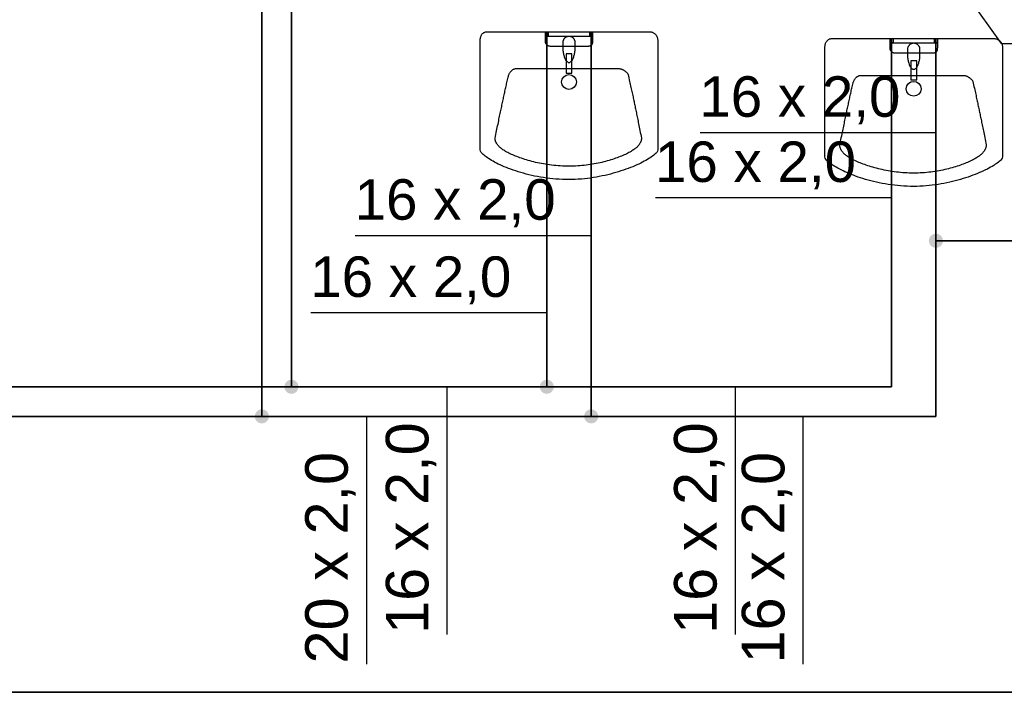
# Model space of a CAD drawing. Extents: x -69357 to 44456, y -75057 to 4617.
# Tile 21 of 23: x 39028 to 42357, y -43280 to -41006. Entities that reach past the tile are written whole.
import ezdxf
from ezdxf.lldxf.tags import DXFTag

# ---------------------------------------------------------------- set-up
doc = ezdxf.new("R2010")
doc.units = 0
doc.layers.add('IS_Ciepła_woda', color=1, linetype='DASHDOT', lineweight=35)
doc.layers.add('IS_Zimna_woda', color=5, linetype='SOLID', lineweight=35)
doc.layers.add('IS_Odbiorniki', color=18, linetype='SOLID')
doc.layers.add('IS_Opisy_działek_Wodociag', color=18, linetype='SOLID')
doc.styles.get("Standard").update_dxf_attribs({"font": 'arial.ttf'})
tags = doc.linetypes.add('DASHDOT', pattern=[20, 10, -5, 0, -5]).pattern_tags.tags
tags[10:11] = [DXFTag(74, 4), DXFTag(75, 0), DXFTag(340, '0'), DXFTag(46, 0.0), DXFTag(50, 0.0), DXFTag(44, 0.0), DXFTag(45, 0.0)]
tags[8:9] = [DXFTag(74, 4), DXFTag(75, 0), DXFTag(340, '0'), DXFTag(46, 0.0), DXFTag(50, 0.0), DXFTag(44, 0.0), DXFTag(45, 0.0)]
tags[6:7] = [DXFTag(74, 4), DXFTag(75, 0), DXFTag(340, '0'), DXFTag(46, 0.0), DXFTag(50, 0.0), DXFTag(44, 0.0), DXFTag(45, 0.0)]
tags[4:5] = [DXFTag(74, 4), DXFTag(75, 0), DXFTag(340, '0'), DXFTag(46, 0.0), DXFTag(50, 0.0), DXFTag(44, 0.0), DXFTag(45, 0.0)]
tags = doc.linetypes.add('SOLID', pattern=[10, 10, 0]).pattern_tags.tags
tags[6:7] = [DXFTag(74, 4), DXFTag(75, 0), DXFTag(340, '0'), DXFTag(46, 0.0), DXFTag(50, 0.0), DXFTag(44, 0.0), DXFTag(45, 0.0)]
tags[4:5] = [DXFTag(74, 4), DXFTag(75, 0), DXFTag(340, '0'), DXFTag(46, 0.0), DXFTag(50, 0.0), DXFTag(44, 0.0), DXFTag(45, 0.0)]

msp = doc.modelspace()

# ---------------------------------------------------------------- hatches: boundary and pattern name
at = {"layer": 'IS_Opisy_działek_Wodociag'}
h = msp.add_hatch(color=5, dxfattribs=at)
edge = h.paths.add_edge_path()
edge.add_arc((42125.4, -41753.8), 24, 0, 360)
h = msp.add_hatch(color=1, dxfattribs=at)
edge = h.paths.add_edge_path()
edge.add_arc((39946.5, -42247.5), 24, 0, 360)
h = msp.add_hatch(color=1, dxfattribs=at)
edge = h.paths.add_edge_path()
edge.add_arc((40809.9, -42247.5), 24, 0, 360)
h = msp.add_hatch(color=5, dxfattribs=at)
edge = h.paths.add_edge_path()
edge.add_arc((39846.5, -42347.5), 24, 0, 360)
h = msp.add_hatch(color=5, dxfattribs=at)
edge = h.paths.add_edge_path()
edge.add_arc((40959.9, -42347.5), 24, 0, 360)

# ---------------------------------------------------------------- linework, layer by layer
at = {"layer": 'IS_Ciepła_woda', "ltscale": 10}
for p, q in [((39946.5, -42247.5), (39946.5, -40303.5)), ((40809.9, -41046.9), (40809.9, -42247.5)), ((41975.4, -42247.5), (41975.4, -41070)), ((37173.8, -42247.5), (39946.5, -42247.5)), ((39946.5, -42247.5), (40809.9, -42247.5)), ((40809.9, -42247.5), (41975.4, -42247.5))]:
    msp.add_line(p, q, dxfattribs=at)
at = {"layer": 'IS_Odbiorniki', "ltscale": 10}
for p, q in [((40804.9, -41061.9), (40804.9, -41046.9)), ((40804.9, -41046.9), (40814.9, -41046.9)), ((40814.9, -41046.9), (40814.9, -41061.9)), ((40954.9, -41061.9), (40954.9, -41046.9)), ((40954.9, -41046.9), (40964.9, -41046.9)), ((40964.9, -41046.9), (40964.9, -41061.9)), ((40814.9, -41061.9), (40804.9, -41061.9)), ((40804.9, -41061.9), (40804.9, -41061.9)), ((40964.9, -41061.9), (40954.9, -41061.9)), ((40954.9, -41061.9), (40954.9, -41061.9)), ((41970.4, -41085), (41970.4, -41070)), ((41970.4, -41070), (41980.4, -41070)), ((41980.4, -41070), (41980.4, -41085)), ((42120.4, -41085), (42120.4, -41070)), ((42120.4, -41070), (42130.4, -41070)), ((42130.4, -41070), (42130.4, -41085)), ((41980.4, -41085), (41970.4, -41085)), ((41970.4, -41085), (41970.4, -41085)), ((42130.4, -41085), (42120.4, -41085)), ((42120.4, -41085), (42120.4, -41085)), ((40894.9, -41121.9), (40874.9, -41121.9)), ((40874.9, -41121.9), (40874.9, -41186.9)), ((40894.9, -41186.9), (40894.9, -41121.9)), ((42060.4, -41145), (42040.4, -41145)), ((42040.4, -41145), (42040.4, -41210)), ((42060.4, -41210), (42060.4, -41145)), ((40874.9, -41186.9), (40894.9, -41186.9)), ((40874.9, -41186.9), (40874.9, -41186.9)), ((42040.4, -41210), (42060.4, -41210)), ((42040.4, -41210), (42040.4, -41210))]:
    msp.add_line(p, q, dxfattribs=at)
for centre in [(40884.9, -41216.9), (42050.4, -41240)]:
    msp.add_ellipse(centre, major_axis=(25, 0), ratio=1, dxfattribs=at)
for points, knots in [([(40584.9, -41076.9), (40584.9, -41075.1), (40585, -41071.8), (40585.7, -41067.1), (40586.9, -41062.8), (40588.5, -41059.1), (40590.5, -41055.8), (40592.9, -41053), (40595.7, -41050.8), (40598.8, -41049), (40602.3, -41047.8), (40606, -41047), (40608.6, -41046.9), (40609.9, -41046.9)], [0, 0, 0, 0, 5.212334, 9.977407, 14.351203, 18.398421, 22.192846, 25.816141, 29.3545, 32.893434, 36.512099, 40.278977, 44.24991, 44.24991, 44.24991, 44.24991]), ([(40609.9, -41046.9), (40629.2, -41046.9), (40665, -41046.9), (40715.4, -41046.9), (40759.8, -41046.9), (40800.3, -41046.9), (40839.1, -41046.9), (40878.4, -41046.9), (40920.5, -41046.9), (40967.4, -41046.9), (41021.4, -41046.9), (41084.7, -41046.9), (41130.2, -41046.9), (41154.9, -41046.9)], [0, 0, 0, 0, 57.885049, 107.543201, 151.160781, 190.924117, 229.019534, 267.633358, 308.951916, 355.161533, 408.448535, 470.999249, 545, 545, 545, 545]), ([(41154.9, -41046.9), (41156.3, -41046.9), (41159, -41047), (41163, -41047.8), (41166.9, -41049), (41170.6, -41050.8), (41174, -41053), (41177.1, -41055.7), (41179.8, -41059), (41182, -41062.8), (41183.6, -41067), (41184.7, -41071.8), (41184.9, -41075.1), (41184.9, -41076.9)], [0, 0, 0, 0, 4.087166, 8.167553, 12.237717, 16.300948, 20.370676, 24.473659, 28.652462, 32.966514, 37.491164, 42.314658, 47.533744, 47.533744, 47.533744, 47.533744]), ([(40584.9, -41446.9), (40584.9, -41430.9), (40584.9, -41400.6), (40584.9, -41357.4), (40584.9, -41318.3), (40584.9, -41282.7), (40584.9, -41249.9), (40584.9, -41219.3), (40584.9, -41190.3), (40584.9, -41162.1), (40584.9, -41134.1), (40584.9, -41105.8), (40584.9, -41086.6), (40584.9, -41076.9)], [0, 0, 0, 0, 47.836213, 90.871525, 129.759579, 165.15402, 197.70849, 228.076634, 256.912096, 284.86852, 312.599549, 340.758828, 370, 370, 370, 370]), ([(40804.9, -41076.9), (40804.9, -41076), (40804.9, -41074.4), (40804.9, -41072), (40804.9, -41069.9), (40804.9, -41068), (40804.9, -41066.4), (40804.9, -41065.1), (40804.9, -41063.9), (40804.9, -41063.1), (40804.9, -41062.5), (40804.9, -41062.1), (40804.9, -41061.9), (40804.9, -41061.9)], [0, 0, 0, 0, 2.603306, 4.958678, 7.066116, 8.92562, 10.53719, 11.900826, 13.016529, 13.884298, 14.504132, 14.876033, 15, 15, 15, 15]), ([(40804.9, -41061.9), (40808.5, -41061.9), (40816.5, -41061.9), (40829.4, -41061.9), (40844, -41061.9), (40859.9, -41061.9), (40876.5, -41061.9), (40893.3, -41061.9), (40909.9, -41061.9), (40925.8, -41061.9), (40940.4, -41061.9), (40953.3, -41061.9), (40961.3, -41061.9), (40964.9, -41061.9)], [0, 0, 0, 0, 10.826446, 23.884298, 38.677686, 54.710744, 71.487603, 88.512397, 105.289256, 121.322314, 136.115702, 149.173554, 160, 160, 160, 160]), ([(40824.9, -41096.9), (40824, -41096.9), (40822.2, -41096.8), (40819.5, -41096.4), (40816.9, -41095.7), (40814.4, -41094.7), (40812.2, -41093.4), (40810.1, -41091.6), (40808.3, -41089.5), (40806.8, -41087), (40805.7, -41084), (40805, -41080.6), (40804.9, -41078.2), (40804.9, -41076.9)], [0, 0, 0, 0, 2.722757, 5.426916, 8.102272, 10.750398, 13.387984, 16.049728, 18.789505, 21.678503, 24.800187, 28.243676, 32.097914, 32.097914, 32.097914, 32.097914]), ([(40864.9, -41081.9), (40864.9, -41081), (40865.1, -41079.1), (40865.8, -41076.4), (40866.9, -41073.9), (40868.3, -41071.4), (40870.1, -41069.1), (40872.2, -41067.1), (40874.4, -41065.3), (40876.9, -41063.9), (40879.5, -41062.7), (40882.2, -41062), (40884, -41061.9), (40884.9, -41061.9)], [0, 0, 0, 0, 2.730365, 5.492916, 8.300583, 11.150751, 14.030355, 16.920408, 19.800013, 22.650181, 25.457847, 28.220398, 30.950763, 30.950763, 30.950763, 30.950763]), ([(40884.9, -41061.9), (40885.8, -41061.9), (40887.6, -41062), (40890.3, -41062.7), (40892.9, -41063.9), (40895.4, -41065.3), (40897.6, -41067.1), (40899.7, -41069.1), (40901.5, -41071.4), (40902.9, -41073.9), (40904, -41076.4), (40904.7, -41079.1), (40904.9, -41081), (40904.9, -41081.9)], [0, 0, 0, 0, 2.730365, 5.492916, 8.300583, 11.150751, 14.030355, 16.920408, 19.800013, 22.650181, 25.457847, 28.220398, 30.950763, 30.950763, 30.950763, 30.950763]), ([(40964.9, -41076.9), (40964.9, -41078.2), (40964.8, -41080.6), (40964.5, -41084), (40963.8, -41086.9), (40962.8, -41089.5), (40961.4, -41091.6), (40959.7, -41093.4), (40957.5, -41094.8), (40955, -41095.8), (40952, -41096.4), (40948.6, -41096.8), (40946.2, -41096.9), (40944.9, -41096.9)], [0, 0, 0, 0, 3.848852, 7.245675, 10.248915, 12.93879, 15.422962, 17.834881, 20.319053, 23.008928, 26.012168, 29.408991, 33.257843, 33.257843, 33.257843, 33.257843]), ([(40964.9, -41061.9), (40964.9, -41061.9), (40964.9, -41062.1), (40964.9, -41062.5), (40964.9, -41063.1), (40964.9, -41063.9), (40964.9, -41065.1), (40964.9, -41066.4), (40964.9, -41068), (40964.9, -41069.9), (40964.9, -41072), (40964.9, -41074.4), (40964.9, -41076), (40964.9, -41076.9)], [0, 0, 0, 0, 0.123967, 0.495868, 1.115702, 1.983471, 3.099174, 4.46281, 6.07438, 7.933884, 10.041322, 12.396694, 15, 15, 15, 15]), ([(41184.9, -41076.9), (41184.9, -41089.8), (41184.9, -41115.2), (41184.9, -41152.7), (41184.9, -41188.9), (41184.9, -41224), (41184.9, -41258), (41184.9, -41291.2), (41184.9, -41323.5), (41184.9, -41355.1), (41184.9, -41386.1), (41184.9, -41416.6), (41184.9, -41436.8), (41184.9, -41446.9)], [0, 0, 0, 0, 38.820436, 76.265965, 112.449286, 147.483095, 181.48009, 214.552968, 246.814425, 278.37716, 309.353869, 339.85725, 370, 370, 370, 370]), ([(41750.4, -41100), (41750.4, -41098.3), (41750.5, -41095), (41751.2, -41090.2), (41752.4, -41086), (41754, -41082.2), (41756, -41079), (41758.4, -41076.2), (41761.2, -41073.9), (41764.3, -41072.2), (41767.8, -41070.9), (41771.5, -41070.2), (41774.1, -41070), (41775.4, -41070)], [0, 0, 0, 0, 5.212334, 9.977407, 14.351203, 18.398421, 22.192846, 25.816141, 29.3545, 32.893434, 36.512099, 40.278977, 44.24991, 44.24991, 44.24991, 44.24991]), ([(41775.4, -41070), (41794.7, -41070), (41830.5, -41070), (41880.9, -41070), (41925.3, -41070), (41965.8, -41070), (42004.6, -41070), (42043.9, -41070), (42086, -41070), (42132.9, -41070), (42186.9, -41070), (42250.2, -41070), (42295.7, -41070), (42320.4, -41070)], [0, 0, 0, 0, 57.885049, 107.543201, 151.160781, 190.924117, 229.019534, 267.633358, 308.951916, 355.161533, 408.448535, 470.999249, 545, 545, 545, 545]), ([(42320.4, -41070), (42321.8, -41070), (42324.5, -41070.2), (42328.5, -41071), (42332.4, -41072.2), (42336.1, -41073.9), (42339.5, -41076.2), (42342.6, -41078.9), (42345.3, -41082.2), (42347.5, -41085.9), (42349.1, -41090.2), (42350.2, -41095), (42350.4, -41098.3), (42350.4, -41100)], [0, 0, 0, 0, 4.087166, 8.167553, 12.237717, 16.300948, 20.370676, 24.473659, 28.652462, 32.966514, 37.491164, 42.314658, 47.533744, 47.533744, 47.533744, 47.533744]), ([(40944.9, -41096.9), (40941.9, -41096.9), (40935.6, -41096.9), (40925.6, -41096.9), (40914.7, -41096.9), (40903, -41096.9), (40891, -41096.9), (40878.8, -41096.9), (40866.8, -41096.9), (40855.1, -41096.9), (40844.2, -41096.9), (40834.2, -41096.9), (40827.9, -41096.9), (40824.9, -41096.9)], [0, 0, 0, 0, 8.880541, 18.978212, 30.022539, 41.74305, 53.869271, 66.130729, 78.25695, 89.977461, 101.021788, 111.119459, 120, 120, 120, 120]), ([(40864.9, -41101.9), (40864.9, -41101.4), (40864.9, -41100.3), (40864.9, -41098.7), (40864.9, -41096.8), (40864.9, -41094.9), (40864.9, -41092.9), (40864.9, -41090.9), (40864.9, -41088.9), (40864.9, -41086.9), (40864.9, -41085.1), (40864.9, -41083.4), (40864.9, -41082.4), (40864.9, -41081.9)], [0, 0, 0, 0, 1.48009, 3.163035, 5.003757, 6.957175, 8.978212, 11.021788, 13.042825, 14.996243, 16.836965, 18.51991, 20, 20, 20, 20]), ([(40884.9, -41151.9), (40884, -41151.9), (40882, -41151.4), (40879.3, -41149.5), (40876.7, -41146.7), (40874.3, -41143), (40872.1, -41138.6), (40870, -41133.5), (40868.3, -41127.8), (40866.8, -41121.7), (40865.8, -41115.3), (40865.1, -41108.7), (40864.9, -41104.1), (40864.9, -41101.9)], [0, 0, 0, 0, 2.785382, 5.969717, 9.738, 14.12854, 19.108256, 24.610753, 30.553843, 36.848144, 43.401901, 50.124233, 56.927881, 56.927881, 56.927881, 56.927881]), ([(40904.9, -41101.9), (40904.9, -41104.1), (40904.7, -41108.7), (40904, -41115.3), (40903, -41121.7), (40901.5, -41127.8), (40899.8, -41133.5), (40897.7, -41138.6), (40895.5, -41143), (40893.1, -41146.7), (40890.5, -41149.5), (40887.8, -41151.4), (40885.8, -41151.9), (40884.9, -41151.9)], [0, 0, 0, 0, 6.803648, 13.52598, 20.079737, 26.374038, 32.317128, 37.819625, 42.799341, 47.189881, 50.958164, 54.142499, 56.927881, 56.927881, 56.927881, 56.927881]), ([(40904.9, -41081.9), (40904.9, -41082.3), (40904.9, -41083.2), (40904.9, -41084.6), (40904.9, -41086.1), (40904.9, -41087.6), (40904.9, -41089.2), (40904.9, -41090.9), (40904.9, -41092.8), (40904.9, -41094.8), (40904.9, -41097), (40904.9, -41099.3), (40904.9, -41101), (40904.9, -41101.9)], [0, 0, 0, 0, 1.367393, 2.757325, 4.192337, 5.694966, 7.287754, 8.993238, 10.833959, 12.832457, 15.01127, 17.392938, 20, 20, 20, 20]), ([(41750.4, -41470), (41750.4, -41454.1), (41750.4, -41423.8), (41750.4, -41380.6), (41750.4, -41341.4), (41750.4, -41305.8), (41750.4, -41273.1), (41750.4, -41242.5), (41750.4, -41213.4), (41750.4, -41185.3), (41750.4, -41157.3), (41750.4, -41128.9), (41750.4, -41109.8), (41750.4, -41100)], [0, 0, 0, 0, 47.836213, 90.871525, 129.759579, 165.15402, 197.70849, 228.076634, 256.912096, 284.86852, 312.599549, 340.758828, 370, 370, 370, 370]), ([(41970.4, -41100), (41970.4, -41099.2), (41970.4, -41097.5), (41970.4, -41095.2), (41970.4, -41093.1), (41970.4, -41091.2), (41970.4, -41089.6), (41970.4, -41088.2), (41970.4, -41087.1), (41970.4, -41086.2), (41970.4, -41085.6), (41970.4, -41085.3), (41970.4, -41085.1), (41970.4, -41085)], [0, 0, 0, 0, 2.603306, 4.958678, 7.066116, 8.92562, 10.53719, 11.900826, 13.016529, 13.884298, 14.504132, 14.876033, 15, 15, 15, 15]), ([(41970.4, -41085), (41974, -41085), (41982, -41085), (41994.9, -41085), (42009.5, -41085), (42025.4, -41085), (42042, -41085), (42058.8, -41085), (42075.4, -41085), (42091.3, -41085), (42105.9, -41085), (42118.8, -41085), (42126.8, -41085), (42130.4, -41085)], [0, 0, 0, 0, 10.826446, 23.884298, 38.677686, 54.710744, 71.487603, 88.512397, 105.289256, 121.322314, 136.115702, 149.173554, 160, 160, 160, 160]), ([(41990.4, -41120), (41989.5, -41120), (41987.7, -41120), (41985, -41119.6), (41982.4, -41118.9), (41979.9, -41117.9), (41977.7, -41116.5), (41975.6, -41114.8), (41973.8, -41112.7), (41972.3, -41110.2), (41971.2, -41107.2), (41970.5, -41103.8), (41970.4, -41101.3), (41970.4, -41100)], [0, 0, 0, 0, 2.722757, 5.426916, 8.102272, 10.750398, 13.387984, 16.049728, 18.789505, 21.678503, 24.800187, 28.243676, 32.097914, 32.097914, 32.097914, 32.097914]), ([(42030.4, -41105), (42030.4, -41104.1), (42030.6, -41102.3), (42031.3, -41099.6), (42032.4, -41097), (42033.8, -41094.6), (42035.6, -41092.3), (42037.7, -41090.3), (42039.9, -41088.5), (42042.4, -41087), (42045, -41085.9), (42047.7, -41085.2), (42049.5, -41085), (42050.4, -41085)], [0, 0, 0, 0, 2.730365, 5.492916, 8.300583, 11.150751, 14.030355, 16.920408, 19.800013, 22.650181, 25.457847, 28.220398, 30.950763, 30.950763, 30.950763, 30.950763]), ([(42030.4, -41125), (42030.4, -41124.6), (42030.4, -41123.5), (42030.4, -41121.8), (42030.4, -41120), (42030.4, -41118.1), (42030.4, -41116.1), (42030.4, -41114), (42030.4, -41112), (42030.4, -41110.1), (42030.4, -41108.3), (42030.4, -41106.6), (42030.4, -41105.5), (42030.4, -41105)], [0, 0, 0, 0, 1.48009, 3.163035, 5.003757, 6.957175, 8.978212, 11.021788, 13.042825, 14.996243, 16.836965, 18.51991, 20, 20, 20, 20]), ([(42050.4, -41085), (42051.3, -41085), (42053.1, -41085.2), (42055.8, -41085.9), (42058.4, -41087), (42060.9, -41088.5), (42063.1, -41090.3), (42065.2, -41092.3), (42067, -41094.6), (42068.4, -41097), (42069.5, -41099.6), (42070.2, -41102.3), (42070.4, -41104.1), (42070.4, -41105)], [0, 0, 0, 0, 2.730365, 5.492916, 8.300583, 11.150751, 14.030355, 16.920408, 19.800013, 22.650181, 25.457847, 28.220398, 30.950763, 30.950763, 30.950763, 30.950763]), ([(42070.4, -41105), (42070.4, -41105.5), (42070.4, -41106.4), (42070.4, -41107.8), (42070.4, -41109.3), (42070.4, -41110.8), (42070.4, -41112.4), (42070.4, -41114.1), (42070.4, -41115.9), (42070.4, -41117.9), (42070.4, -41120.1), (42070.4, -41122.5), (42070.4, -41124.2), (42070.4, -41125)], [0, 0, 0, 0, 1.367393, 2.757325, 4.192337, 5.694966, 7.287754, 8.993238, 10.833959, 12.832457, 15.01127, 17.392938, 20, 20, 20, 20]), ([(42130.4, -41100), (42130.4, -41101.3), (42130.3, -41103.7), (42130, -41107.1), (42129.3, -41110.1), (42128.3, -41112.7), (42126.9, -41114.8), (42125.2, -41116.6), (42123, -41117.9), (42120.5, -41118.9), (42117.5, -41119.6), (42114.1, -41120), (42111.7, -41120), (42110.4, -41120)], [0, 0, 0, 0, 3.848852, 7.245675, 10.248915, 12.93879, 15.422962, 17.834881, 20.319053, 23.008928, 26.012168, 29.408991, 33.257843, 33.257843, 33.257843, 33.257843]), ([(42130.4, -41085), (42130.4, -41085.1), (42130.4, -41085.3), (42130.4, -41085.6), (42130.4, -41086.2), (42130.4, -41087.1), (42130.4, -41088.2), (42130.4, -41089.6), (42130.4, -41091.2), (42130.4, -41093.1), (42130.4, -41095.2), (42130.4, -41097.5), (42130.4, -41099.2), (42130.4, -41100)], [0, 0, 0, 0, 0.123967, 0.495868, 1.115702, 1.983471, 3.099174, 4.46281, 6.07438, 7.933884, 10.041322, 12.396694, 15, 15, 15, 15]), ([(42350.4, -41100), (42350.4, -41113), (42350.4, -41138.4), (42350.4, -41175.9), (42350.4, -41212.1), (42350.4, -41247.2), (42350.4, -41281.2), (42350.4, -41314.3), (42350.4, -41346.6), (42350.4, -41378.2), (42350.4, -41409.2), (42350.4, -41439.8), (42350.4, -41460), (42350.4, -41470)], [0, 0, 0, 0, 38.820436, 76.265965, 112.449286, 147.483095, 181.48009, 214.552968, 246.814425, 278.37716, 309.353869, 339.85725, 370, 370, 370, 370]), ([(42110.4, -41120), (42107.4, -41120), (42101.1, -41120), (42091.1, -41120), (42080.2, -41120), (42068.5, -41120), (42056.5, -41120), (42044.3, -41120), (42032.3, -41120), (42020.6, -41120), (42009.7, -41120), (41999.7, -41120), (41993.4, -41120), (41990.4, -41120)], [0, 0, 0, 0, 8.880541, 18.978212, 30.022539, 41.74305, 53.869271, 66.130729, 78.25695, 89.977461, 101.021788, 111.119459, 120, 120, 120, 120]), ([(42050.4, -41175), (42049.5, -41175), (42047.5, -41174.6), (42044.8, -41172.7), (42042.2, -41169.9), (42039.8, -41166.2), (42037.6, -41161.8), (42035.5, -41156.7), (42033.8, -41151), (42032.3, -41144.9), (42031.3, -41138.5), (42030.6, -41131.8), (42030.4, -41127.3), (42030.4, -41125)], [0, 0, 0, 0, 2.785382, 5.969717, 9.738, 14.12854, 19.108256, 24.610753, 30.553843, 36.848144, 43.401901, 50.124233, 56.927881, 56.927881, 56.927881, 56.927881]), ([(42070.4, -41125), (42070.4, -41127.3), (42070.2, -41131.8), (42069.5, -41138.5), (42068.5, -41144.9), (42067, -41151), (42065.3, -41156.7), (42063.2, -41161.8), (42061, -41166.2), (42058.6, -41169.9), (42056, -41172.7), (42053.3, -41174.6), (42051.3, -41175), (42050.4, -41175)], [0, 0, 0, 0, 6.803648, 13.52598, 20.079737, 26.374038, 32.317128, 37.819625, 42.799341, 47.189881, 50.958164, 54.142499, 56.927881, 56.927881, 56.927881, 56.927881]), ([(40679.9, -41196.9), (40680.3, -41195.5), (40681.3, -41192.9), (40683, -41189.2), (40684.9, -41185.8), (40687, -41182.7), (40689.3, -41180), (40691.7, -41177.6), (40694.2, -41175.6), (40696.7, -41174), (40699.4, -41172.8), (40702.1, -41172), (40704, -41171.9), (40704.9, -41171.9)], [0, 0, 0, 0, 4.23186, 8.300967, 12.201488, 15.928438, 19.478672, 22.852172, 26.053677, 29.094753, 31.996253, 34.790907, 37.525347, 37.525347, 37.525347, 37.525347]), ([(40704.9, -41171.9), (40715.5, -41171.9), (40736.8, -41171.9), (40769, -41171.9), (40801.6, -41171.9), (40834.4, -41171.9), (40867.2, -41171.9), (40899.9, -41171.9), (40932.2, -41171.9), (40964, -41171.9), (40995.1, -41171.9), (41025.3, -41171.9), (41045.2, -41171.9), (41054.9, -41171.9)], [0, 0, 0, 0, 31.705485, 63.974455, 96.626597, 129.481593, 162.359128, 195.078888, 227.460556, 259.323817, 290.488355, 320.773854, 350, 350, 350, 350]), ([(41054.9, -41171.9), (41055.9, -41171.9), (41057.8, -41172.1), (41060.8, -41172.8), (41064, -41173.9), (41067.1, -41175.3), (41070.3, -41177.1), (41073.3, -41179.1), (41076.2, -41181.4), (41078.9, -41183.8), (41081.3, -41186.4), (41083.3, -41189.1), (41084.4, -41190.9), (41084.9, -41191.9)], [0, 0, 0, 0, 2.850128, 5.948498, 9.267958, 12.764317, 16.383877, 20.067987, 23.756116, 27.388356, 30.908007, 34.26493, 37.420569, 37.420569, 37.420569, 37.420569]), ([(40634.9, -41406.9), (40636.6, -41398.6), (40640, -41382.7), (40644.8, -41359.7), (40649.2, -41338.4), (40653.4, -41318.6), (40657.3, -41299.9), (40661.1, -41282), (40664.8, -41264.8), (40668.4, -41247.9), (40672.1, -41231.1), (40675.9, -41214.1), (40678.6, -41202.7), (40679.9, -41196.9)], [0, 0, 0, 0, 25.380617, 48.754154, 70.399207, 90.594363, 109.618218, 127.749393, 145.266562, 162.448468, 179.573941, 196.921895, 214.771316, 214.771316, 214.771316, 214.771316]), ([(41084.9, -41191.9), (41086.6, -41199.6), (41089.8, -41214), (41094.4, -41234.7), (41098.4, -41253.4), (41102.2, -41270.8), (41105.7, -41287.4), (41109.2, -41304), (41112.7, -41321.2), (41116.4, -41339.6), (41120.5, -41359.7), (41125, -41382.4), (41128.2, -41398.4), (41129.9, -41406.9)], [0, 0, 0, 0, 23.597915, 44.533547, 63.452395, 80.999999, 97.82194, 114.56381, 131.871182, 150.389576, 170.764456, 193.641236, 219.665302, 219.665302, 219.665302, 219.665302]), ([(41845.4, -41220), (41845.8, -41218.7), (41846.8, -41216.1), (41848.5, -41212.4), (41850.4, -41209), (41852.5, -41205.9), (41854.8, -41203.2), (41857.2, -41200.8), (41859.7, -41198.8), (41862.2, -41197.1), (41864.9, -41195.9), (41867.6, -41195.2), (41869.5, -41195), (41870.4, -41195)], [0, 0, 0, 0, 4.23186, 8.300967, 12.201488, 15.928438, 19.478672, 22.852172, 26.053677, 29.094753, 31.996253, 34.790907, 37.525347, 37.525347, 37.525347, 37.525347]), ([(41870.4, -41195), (41881, -41195), (41902.3, -41195), (41934.5, -41195), (41967.1, -41195), (41999.9, -41195), (42032.7, -41195), (42065.4, -41195), (42097.7, -41195), (42129.5, -41195), (42160.6, -41195), (42190.8, -41195), (42210.7, -41195), (42220.4, -41195)], [0, 0, 0, 0, 31.705485, 63.974455, 96.626597, 129.481593, 162.359128, 195.078888, 227.460556, 259.323817, 290.488355, 320.773854, 350, 350, 350, 350]), ([(42220.4, -41195), (42221.4, -41195), (42223.3, -41195.2), (42226.3, -41195.9), (42229.5, -41197), (42232.6, -41198.5), (42235.8, -41200.3), (42238.8, -41202.3), (42241.7, -41204.6), (42244.4, -41207), (42246.8, -41209.6), (42248.8, -41212.2), (42249.9, -41214.1), (42250.4, -41215)], [0, 0, 0, 0, 2.850128, 5.948498, 9.267958, 12.764317, 16.383877, 20.067987, 23.756116, 27.388356, 30.908007, 34.26493, 37.420569, 37.420569, 37.420569, 37.420569]), ([(41800.4, -41430), (41802.1, -41421.8), (41805.5, -41405.9), (41810.3, -41382.9), (41814.7, -41361.6), (41818.9, -41341.8), (41822.8, -41323), (41826.6, -41305.2), (41830.3, -41288), (41833.9, -41271.1), (41837.6, -41254.3), (41841.4, -41237.3), (41844.1, -41225.8), (41845.4, -41220)], [0, 0, 0, 0, 25.380617, 48.754154, 70.399207, 90.594363, 109.618218, 127.749393, 145.266562, 162.448468, 179.573941, 196.921895, 214.771316, 214.771316, 214.771316, 214.771316]), ([(42250.4, -41215), (42252.1, -41222.7), (42255.3, -41237.2), (42259.9, -41257.9), (42263.9, -41276.6), (42267.7, -41293.9), (42271.2, -41310.6), (42274.7, -41327.2), (42278.2, -41344.4), (42281.9, -41362.7), (42286, -41382.9), (42290.5, -41405.6), (42293.7, -41421.5), (42295.4, -41430)], [0, 0, 0, 0, 23.597915, 44.533547, 63.452395, 80.999999, 97.82194, 114.56381, 131.871182, 150.389576, 170.764456, 193.641236, 219.665302, 219.665302, 219.665302, 219.665302]), ([(40649.9, -41436.9), (40649, -41436), (40647.3, -41434.2), (40644.9, -41431.5), (40642.8, -41428.8), (40641, -41426), (40639.3, -41423.3), (40638, -41420.6), (40636.9, -41417.8), (40636, -41415.1), (40635.4, -41412.3), (40635, -41409.6), (40634.9, -41407.8), (40634.9, -41406.9)], [0, 0, 0, 0, 3.770307, 7.373888, 10.820526, 14.1214, 17.289235, 20.338418, 23.285079, 26.147078, 28.9439, 31.696412, 34.426501, 34.426501, 34.426501, 34.426501]), ([(41129.9, -41406.9), (41129.9, -41407.8), (41129.8, -41409.6), (41129.4, -41412.3), (41128.8, -41415.1), (41127.9, -41417.8), (41126.8, -41420.6), (41125.5, -41423.3), (41123.8, -41426), (41122, -41428.8), (41119.9, -41431.5), (41117.5, -41434.2), (41115.8, -41436), (41114.9, -41436.9)], [0, 0, 0, 0, 2.730089, 5.482602, 8.279423, 11.141422, 14.088083, 17.137266, 20.305101, 23.605975, 27.052613, 30.656194, 34.426501, 34.426501, 34.426501, 34.426501]), ([(40884.9, -41501.9), (40875, -41501.9), (40855.4, -41501.2), (40826.5, -41498.5), (40798.8, -41494.4), (40772.4, -41489), (40747.7, -41482.6), (40724.9, -41475.5), (40704.4, -41467.9), (40686.5, -41460.1), (40671.3, -41452.3), (40659.2, -41444.8), (40652.5, -41439.5), (40649.9, -41436.9)], [0, 0, 0, 0, 29.718432, 58.757268, 86.900903, 113.90655, 139.510248, 163.432086, 185.381138, 205.060926, 222.177079, 236.451519, 247.656957, 247.656957, 247.656957, 247.656957]), ([(41114.9, -41436.9), (41112.3, -41439.5), (41105.7, -41444.8), (41094, -41452.3), (41079.3, -41460.1), (41061.9, -41467.9), (41042, -41475.5), (41020, -41482.6), (40995.9, -41489), (40970.1, -41494.4), (40942.8, -41498.5), (40914.2, -41501.2), (40894.8, -41501.9), (40884.9, -41501.9)], [0, 0, 0, 0, 11.11601, 25.121836, 41.816102, 60.957078, 82.291121, 105.564976, 130.532717, 156.960817, 184.632733, 213.353643, 242.955681, 242.955681, 242.955681, 242.955681]), ([(41815.4, -41460), (41814.5, -41459.2), (41812.8, -41457.4), (41810.4, -41454.7), (41808.3, -41451.9), (41806.5, -41449.2), (41804.8, -41446.5), (41803.5, -41443.7), (41802.4, -41441), (41801.5, -41438.3), (41800.9, -41435.5), (41800.5, -41432.8), (41800.4, -41431), (41800.4, -41430)], [0, 0, 0, 0, 3.770307, 7.373888, 10.820526, 14.1214, 17.289235, 20.338418, 23.285079, 26.147078, 28.9439, 31.696412, 34.426501, 34.426501, 34.426501, 34.426501]), ([(42295.4, -41430), (42295.4, -41431), (42295.3, -41432.8), (42294.9, -41435.5), (42294.3, -41438.3), (42293.4, -41441), (42292.3, -41443.7), (42291, -41446.5), (42289.3, -41449.2), (42287.5, -41451.9), (42285.4, -41454.7), (42283, -41457.4), (42281.3, -41459.2), (42280.4, -41460)], [0, 0, 0, 0, 2.730089, 5.482602, 8.279423, 11.141422, 14.088083, 17.137266, 20.305101, 23.605975, 27.052613, 30.656194, 34.426501, 34.426501, 34.426501, 34.426501]), ([(40884.9, -41546.9), (40870.2, -41546.9), (40841.2, -41545.7), (40799.1, -41540.8), (40759.4, -41533.3), (40722.6, -41523.8), (40689.3, -41512.8), (40659.8, -41501), (40634.5, -41488.9), (40614.1, -41477.1), (40598.7, -41466.1), (40588.9, -41456.7), (40584.9, -41449.7), (40584.9, -41446.9)], [0, 0, 0, 0, 44.212578, 86.714813, 127.200173, 165.289213, 200.545007, 232.487153, 260.605867, 284.379847, 303.309117, 317.00778, 325.616238, 325.616238, 325.616238, 325.616238]), ([(41184.9, -41446.9), (41184.9, -41449.8), (41180.6, -41456.8), (41170.2, -41466.1), (41154, -41477.1), (41132.7, -41488.9), (41106.7, -41501), (41076.5, -41512.8), (41042.9, -41523.7), (41006.2, -41533.2), (40967.3, -41540.7), (40926.6, -41545.7), (40898.9, -41546.9), (40884.9, -41546.9)], [0, 0, 0, 0, 8.69653, 22.807466, 42.395787, 66.951831, 95.843953, 128.414511, 164.013088, 202.014852, 241.835972, 282.950479, 324.911007, 324.911007, 324.911007, 324.911007]), ([(42050.4, -41570), (42035.7, -41570), (42006.7, -41568.9), (41964.6, -41563.9), (41924.9, -41556.4), (41888.1, -41546.9), (41854.8, -41536), (41825.3, -41524.2), (41800, -41512.1), (41779.6, -41500.3), (41764.2, -41489.3), (41754.4, -41479.9), (41750.4, -41472.9), (41750.4, -41470)], [0, 0, 0, 0, 44.212578, 86.714813, 127.200173, 165.289213, 200.545007, 232.487153, 260.605867, 284.379847, 303.309117, 317.00778, 325.616238, 325.616238, 325.616238, 325.616238]), ([(42050.4, -41525), (42040.5, -41525), (42020.9, -41524.4), (41992, -41521.7), (41964.3, -41517.5), (41937.9, -41512.1), (41913.2, -41505.8), (41890.4, -41498.7), (41869.9, -41491.1), (41852, -41483.3), (41836.8, -41475.5), (41824.7, -41468), (41818, -41462.7), (41815.4, -41460)], [0, 0, 0, 0, 29.718432, 58.757268, 86.900903, 113.90655, 139.510248, 163.432086, 185.381138, 205.060926, 222.177079, 236.451519, 247.656957, 247.656957, 247.656957, 247.656957]), ([(42280.4, -41460), (42277.8, -41462.7), (42271.2, -41468), (42259.5, -41475.5), (42244.8, -41483.3), (42227.4, -41491.1), (42207.5, -41498.7), (42185.5, -41505.8), (42161.4, -41512.2), (42135.6, -41517.6), (42108.3, -41521.7), (42079.7, -41524.4), (42060.3, -41525), (42050.4, -41525)], [0, 0, 0, 0, 11.11601, 25.121836, 41.816102, 60.957078, 82.291121, 105.564976, 130.532717, 156.960817, 184.632733, 213.353643, 242.955681, 242.955681, 242.955681, 242.955681]), ([(42350.4, -41470), (42350.4, -41472.9), (42346.1, -41480), (42335.7, -41489.3), (42319.5, -41500.3), (42298.2, -41512.1), (42272.2, -41524.2), (42242, -41536), (42208.4, -41546.9), (42171.7, -41556.4), (42132.8, -41563.9), (42092.1, -41568.8), (42064.4, -41570), (42050.4, -41570)], [0, 0, 0, 0, 8.69653, 22.807466, 42.395787, 66.951831, 95.843953, 128.414511, 164.013088, 202.014852, 241.835972, 282.950479, 324.911007, 324.911007, 324.911007, 324.911007])]:
    msp.add_open_spline(points, degree=3, knots=knots, dxfattribs=at)
at = {"layer": 'IS_Opisy_działek_Wodociag', "ltscale": 10}
for p, q in [((42163.8, -40832.2), (42346.6, -41087.3)), ((42346.6, -41087.3), (43144.1, -41087.3)), ((42125.4, -41388.8), (41327.9, -41388.8)), ((41975.4, -41609.2), (41177.9, -41609.2)), ((40959.9, -41736.8), (40162.4, -41736.8)), ((40809.9, -41997.8), (40012.4, -41997.8)), ((40472.4, -42247.5), (40472.4, -43085)), ((41446.8, -42247.5), (41446.8, -43085)), ((40199.8, -42347.5), (40199.8, -43185)), ((41675.9, -42347.5), (41675.9, -43185))]:
    msp.add_line(p, q, dxfattribs=at)
at = {"layer": 'IS_Zimna_woda', "ltscale": 10}
for p, q in [((39846.5, -42347.5), (39846.5, -40203.5)), ((40959.9, -41046.9), (40959.9, -42347.5)), ((42125.4, -41753.8), (42125.4, -41070)), ((42125.4, -42347.5), (42125.4, -41753.8)), ((42125.4, -41753.8), (43193.4, -41753.8)), ((37373.8, -42347.5), (39846.5, -42347.5)), ((39846.5, -42347.5), (40959.9, -42347.5)), ((40959.9, -42347.5), (42125.4, -42347.5)), ((44055.6, -43280.4), (37373.8, -43280.4))]:
    msp.add_line(p, q, dxfattribs=at)

# ---------------------------------------------------------------- texts
at = {"layer": 'IS_Opisy_działek_Wodociag', "ltscale": 10, "char_height": 136.8, "attachment_point": 9}
for insert in [(42005.4, -41360), (41855.4, -41580.4), (40839.9, -41708), (40689.9, -41969)]:
    msp.add_mtext('\\fArial|b0|i0;16 x 2,0', dxfattribs=dict(at, insert=insert))
at = {"layer": 'IS_Opisy_działek_Wodociag', "ltscale": 10, "char_height": 144, "attachment_point": 9, "rotation": 90}
for s, insert in [('\\fArial|b0|i0;16 x 2,0', (40436.4, -42367.5)), ('\\fArial|b0|i0;16 x 2,0', (41410.8, -42367.5)), ('\\fArial|b0|i0;20 x 2,0', (40163.8, -42467.5)), ('\\fArial|b0|i0;16 x 2,0', (41639.9, -42467.5))]:
    msp.add_mtext(s, dxfattribs=dict(at, insert=insert))

doc.saveas('drawing.dxf')
